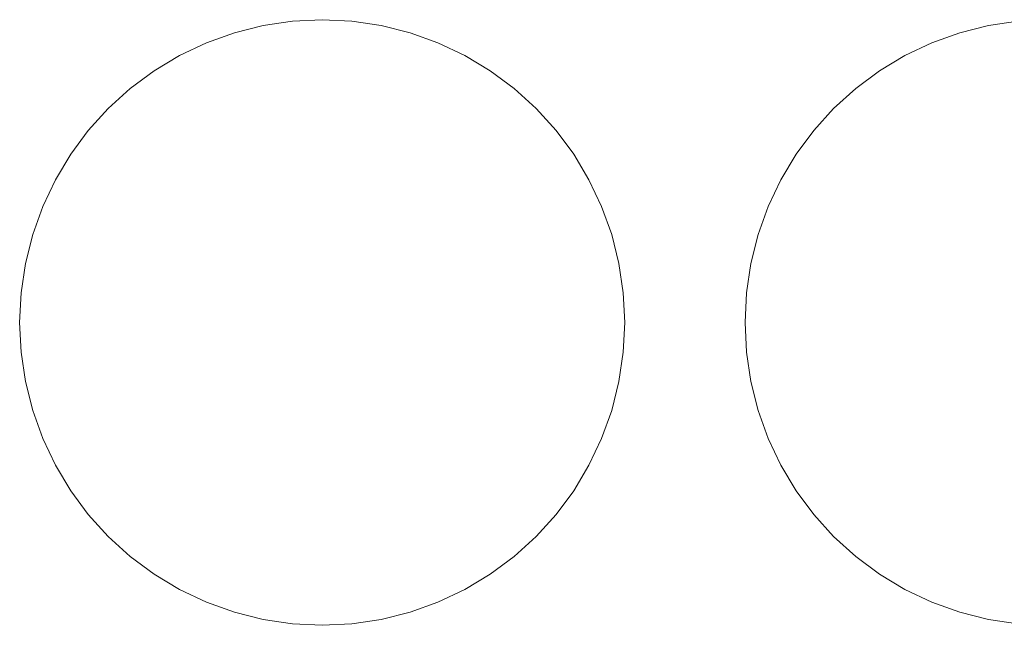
# Model space of a CAD drawing. Header units: millimetres. Extents: x -143 to 143, y -39 to 39.
# Tile 4 of 38: x -98 to -68, y -39 to -21. Entities that reach past the tile are written whole.
import ezdxf

# ---------------------------------------------------------------- set-up
doc = ezdxf.new("R2010")
doc.units = ezdxf.units.MM
doc.header["$LTSCALE"] = 5.08
doc.layers.add('None', color=7, linetype='Continuous', lineweight=5, true_color=0x000000)

# ---------------------------------------------------------------- blocks, each defined once
blk = doc.blocks.new('Group-1')
at = {"layer": 'None', "color": 18, "linetype": 'Continuous', "lineweight": 5}
for points, invisible_edges in [([(-37806.476, 11109.312, -204.914), (-37804.766, 11117.911, -204.914), (-37796.665, 11121.267, -204.914), (-37806.476, 11109.312, -204.914)], 15), ([(-37794.877, 11103.112, -204.914), (-37806.476, 11109.312, -204.914), (-37796.665, 11121.267, -204.914), (-37794.877, 11103.112, -204.914)], 15), ([(-37806.476, 11109.312, -201.739), (-37804.766, 11117.911, -201.739), (-37796.665, 11121.267, -201.739), (-37806.476, 11109.312, -201.739)], 15), ([(-37794.877, 11103.112, -201.739), (-37806.476, 11109.312, -201.739), (-37796.665, 11121.267, -201.739), (-37794.877, 11103.112, -201.739)], 15), ([(-37804.766, 11117.911, -204.914), (-37800.276, 11120.911, -204.914), (-37796.665, 11121.267, -204.914), (-37804.766, 11117.911, -204.914)], 15), ([(-37804.766, 11117.911, -201.739), (-37800.276, 11120.911, -201.739), (-37796.665, 11121.267, -201.739), (-37804.766, 11117.911, -201.739)], 15), ([(-37800.276, 11120.911, -204.914), (-37799.391, 11121.133, -204.914), (-37798.488, 11121.267, -204.914), (-37800.276, 11120.911, -204.914)], 12), ([(-37800.276, 11120.911, -204.914), (-37798.488, 11121.267, -204.914), (-37796.665, 11121.267, -204.914), (-37800.276, 11120.911, -204.914)], 15), ([(-37800.276, 11120.911, -201.739), (-37799.391, 11121.133, -201.739), (-37798.488, 11121.267, -201.739), (-37800.276, 11120.911, -201.739)], 12), ([(-37800.276, 11120.911, -201.739), (-37798.488, 11121.267, -201.739), (-37796.665, 11121.267, -201.739), (-37800.276, 11120.911, -201.739)], 15), ([(-37798.488, 11121.267, -204.914), (-37797.577, 11121.311, -204.914), (-37796.665, 11121.267, -204.914), (-37798.488, 11121.267, -204.914)], 12), ([(-37798.488, 11121.267, -201.739), (-37797.577, 11121.311, -201.739), (-37796.665, 11121.267, -201.739), (-37798.488, 11121.267, -201.739)], 12), ([(-37796.665, 11121.267, -204.914), (-37795.762, 11121.133, -204.914), (-37794.877, 11120.911, -204.914), (-37796.665, 11121.267, -204.914)], 12), ([(-37796.665, 11121.267, -204.914), (-37794.877, 11120.911, -204.914), (-37792.41, 11119.744, -204.914), (-37796.665, 11121.267, -204.914)], 15), ([(-37796.665, 11121.267, -204.914), (-37792.41, 11119.744, -204.914), (-37790.388, 11117.911, -204.914), (-37796.665, 11121.267, -204.914)], 15), ([(-37796.665, 11121.267, -204.914), (-37790.388, 11117.911, -204.914), (-37788.321, 11112.923, -204.914), (-37796.665, 11121.267, -204.914)], 15), ([(-37794.877, 11103.112, -204.914), (-37796.665, 11121.267, -204.914), (-37788.321, 11112.923, -204.914), (-37794.877, 11103.112, -204.914)], 15), ([(-37796.665, 11121.267, -201.739), (-37795.762, 11121.133, -201.739), (-37794.877, 11120.911, -201.739), (-37796.665, 11121.267, -201.739)], 12), ([(-37796.665, 11121.267, -201.739), (-37794.877, 11120.911, -201.739), (-37792.41, 11119.744, -201.739), (-37796.665, 11121.267, -201.739)], 15), ([(-37796.665, 11121.267, -201.739), (-37792.41, 11119.744, -201.739), (-37790.388, 11117.911, -201.739), (-37796.665, 11121.267, -201.739)], 15), ([(-37796.665, 11121.267, -201.739), (-37790.388, 11117.911, -201.739), (-37788.321, 11112.923, -201.739), (-37796.665, 11121.267, -201.739)], 15), ([(-37794.877, 11103.112, -201.739), (-37796.665, 11121.267, -201.739), (-37788.321, 11112.923, -201.739), (-37794.877, 11103.112, -201.739)], 15), ([(-37784.176, 11109.312, -204.914), (-37782.466, 11117.911, -204.914), (-37774.365, 11121.267, -204.914), (-37784.176, 11109.312, -204.914)], 15), ([(-37772.577, 11103.112, -204.914), (-37784.176, 11109.312, -204.914), (-37774.365, 11121.267, -204.914), (-37772.577, 11103.112, -204.914)], 15), ([(-37784.176, 11109.312, -201.739), (-37782.466, 11117.911, -201.739), (-37774.365, 11121.267, -201.739), (-37784.176, 11109.312, -201.739)], 15), ([(-37772.577, 11103.112, -201.739), (-37784.176, 11109.312, -201.739), (-37774.365, 11121.267, -201.739), (-37772.577, 11103.112, -201.739)], 15), ([(-37782.466, 11117.911, -204.914), (-37777.976, 11120.911, -204.914), (-37774.365, 11121.267, -204.914), (-37782.466, 11117.911, -204.914)], 15), ([(-37782.466, 11117.911, -201.739), (-37777.976, 11120.911, -201.739), (-37774.365, 11121.267, -201.739), (-37782.466, 11117.911, -201.739)], 15), ([(-37777.976, 11120.911, -204.914), (-37777.091, 11121.133, -204.914), (-37776.188, 11121.267, -204.914), (-37777.976, 11120.911, -204.914)], 12), ([(-37777.976, 11120.911, -204.914), (-37776.188, 11121.267, -204.914), (-37774.365, 11121.267, -204.914), (-37777.976, 11120.911, -204.914)], 15), ([(-37777.976, 11120.911, -201.739), (-37777.091, 11121.133, -201.739), (-37776.188, 11121.267, -201.739), (-37777.976, 11120.911, -201.739)], 12), ([(-37777.976, 11120.911, -201.739), (-37776.188, 11121.267, -201.739), (-37774.365, 11121.267, -201.739), (-37777.976, 11120.911, -201.739)], 15), ([(-37804.766, 11117.911, -204.914), (-37802.743, 11119.744, -204.914), (-37800.276, 11120.911, -204.914), (-37804.766, 11117.911, -204.914)], 15), ([(-37804.766, 11117.911, -201.739), (-37802.743, 11119.744, -201.739), (-37800.276, 11120.911, -201.739), (-37804.766, 11117.911, -201.739)], 15), ([(-37802.743, 11119.744, -204.914), (-37801.961, 11120.213, -204.914), (-37800.276, 11120.911, -204.914), (-37802.743, 11119.744, -204.914)], 14), ([(-37802.743, 11119.744, -201.739), (-37801.961, 11120.213, -201.739), (-37800.276, 11120.911, -201.739), (-37802.743, 11119.744, -201.739)], 14), ([(-37801.961, 11120.213, -204.914), (-37801.136, 11120.604, -204.914), (-37800.276, 11120.911, -204.914), (-37801.961, 11120.213, -204.914)], 12), ([(-37801.961, 11120.213, -201.739), (-37801.136, 11120.604, -201.739), (-37800.276, 11120.911, -201.739), (-37801.961, 11120.213, -201.739)], 12), ([(-37794.877, 11120.911, -204.914), (-37794.018, 11120.604, -204.914), (-37793.193, 11120.213, -204.914), (-37794.877, 11120.911, -204.914)], 12), ([(-37794.877, 11120.911, -204.914), (-37793.193, 11120.213, -204.914), (-37792.41, 11119.744, -204.914), (-37794.877, 11120.911, -204.914)], 13), ([(-37794.877, 11120.911, -201.739), (-37794.018, 11120.604, -201.739), (-37793.193, 11120.213, -201.739), (-37794.877, 11120.911, -201.739)], 12), ([(-37794.877, 11120.911, -201.739), (-37793.193, 11120.213, -201.739), (-37792.41, 11119.744, -201.739), (-37794.877, 11120.911, -201.739)], 13), ([(-37782.466, 11117.911, -204.914), (-37780.443, 11119.744, -204.914), (-37777.976, 11120.911, -204.914), (-37782.466, 11117.911, -204.914)], 15), ([(-37782.466, 11117.911, -201.739), (-37780.443, 11119.744, -201.739), (-37777.976, 11120.911, -201.739), (-37782.466, 11117.911, -201.739)], 15), ([(-37780.443, 11119.744, -204.914), (-37779.661, 11120.213, -204.914), (-37777.976, 11120.911, -204.914), (-37780.443, 11119.744, -204.914)], 14), ([(-37780.443, 11119.744, -201.739), (-37779.661, 11120.213, -201.739), (-37777.976, 11120.911, -201.739), (-37780.443, 11119.744, -201.739)], 14), ([(-37779.661, 11120.213, -204.914), (-37778.836, 11120.604, -204.914), (-37777.976, 11120.911, -204.914), (-37779.661, 11120.213, -204.914)], 12), ([(-37779.661, 11120.213, -201.739), (-37778.836, 11120.604, -201.739), (-37777.976, 11120.911, -201.739), (-37779.661, 11120.213, -201.739)], 12), ([(-37804.766, 11117.911, -204.914), (-37804.153, 11118.588, -204.914), (-37802.743, 11119.744, -204.914), (-37804.766, 11117.911, -204.914)], 14), ([(-37804.766, 11117.911, -201.739), (-37804.153, 11118.588, -201.739), (-37802.743, 11119.744, -201.739), (-37804.766, 11117.911, -201.739)], 14), ([(-37804.153, 11118.588, -204.914), (-37803.476, 11119.2, -204.914), (-37802.743, 11119.744, -204.914), (-37804.153, 11118.588, -204.914)], 12), ([(-37804.153, 11118.588, -201.739), (-37803.476, 11119.2, -201.739), (-37802.743, 11119.744, -201.739), (-37804.153, 11118.588, -201.739)], 12), ([(-37792.41, 11119.744, -204.914), (-37791.677, 11119.2, -204.914), (-37791, 11118.588, -204.914), (-37792.41, 11119.744, -204.914)], 12), ([(-37792.41, 11119.744, -204.914), (-37791, 11118.588, -204.914), (-37790.388, 11117.911, -204.914), (-37792.41, 11119.744, -204.914)], 13), ([(-37792.41, 11119.744, -201.739), (-37791.677, 11119.2, -201.739), (-37791, 11118.588, -201.739), (-37792.41, 11119.744, -201.739)], 12), ([(-37792.41, 11119.744, -201.739), (-37791, 11118.588, -201.739), (-37790.388, 11117.911, -201.739), (-37792.41, 11119.744, -201.739)], 13), ([(-37782.466, 11117.911, -204.914), (-37781.853, 11118.588, -204.914), (-37780.443, 11119.744, -204.914), (-37782.466, 11117.911, -204.914)], 14), ([(-37782.466, 11117.911, -201.739), (-37781.853, 11118.588, -201.739), (-37780.443, 11119.744, -201.739), (-37782.466, 11117.911, -201.739)], 14), ([(-37781.853, 11118.588, -204.914), (-37781.176, 11119.2, -204.914), (-37780.443, 11119.744, -204.914), (-37781.853, 11118.588, -204.914)], 12), ([(-37781.853, 11118.588, -201.739), (-37781.176, 11119.2, -201.739), (-37780.443, 11119.744, -201.739), (-37781.853, 11118.588, -201.739)], 12), ([(-37806.832, 11112.923, -204.914), (-37806.476, 11114.711, -204.914), (-37804.766, 11117.911, -204.914), (-37806.832, 11112.923, -204.914)], 15), ([(-37806.476, 11109.312, -204.914), (-37806.832, 11112.923, -204.914), (-37804.766, 11117.911, -204.914), (-37806.476, 11109.312, -204.914)], 15), ([(-37806.832, 11112.923, -201.739), (-37806.476, 11114.711, -201.739), (-37804.766, 11117.911, -201.739), (-37806.832, 11112.923, -201.739)], 15), ([(-37806.476, 11109.312, -201.739), (-37806.832, 11112.923, -201.739), (-37804.766, 11117.911, -201.739), (-37806.476, 11109.312, -201.739)], 15), ([(-37806.476, 11114.711, -204.914), (-37805.778, 11116.395, -204.914), (-37804.766, 11117.911, -204.914), (-37806.476, 11114.711, -204.914)], 15), ([(-37806.476, 11114.711, -201.739), (-37805.778, 11116.395, -201.739), (-37804.766, 11117.911, -201.739), (-37806.476, 11114.711, -201.739)], 15), ([(-37805.778, 11116.395, -204.914), (-37805.309, 11117.178, -204.914), (-37804.766, 11117.911, -204.914), (-37805.778, 11116.395, -204.914)], 12), ([(-37805.778, 11116.395, -201.739), (-37805.309, 11117.178, -201.739), (-37804.766, 11117.911, -201.739), (-37805.778, 11116.395, -201.739)], 12), ([(-37790.388, 11117.911, -204.914), (-37789.844, 11117.178, -204.914), (-37789.375, 11116.395, -204.914), (-37790.388, 11117.911, -204.914)], 12), ([(-37790.388, 11117.911, -204.914), (-37789.375, 11116.395, -204.914), (-37788.677, 11114.711, -204.914), (-37790.388, 11117.911, -204.914)], 15), ([(-37790.388, 11117.911, -204.914), (-37788.677, 11114.711, -204.914), (-37788.321, 11112.923, -204.914), (-37790.388, 11117.911, -204.914)], 15), ([(-37790.388, 11117.911, -201.739), (-37789.844, 11117.178, -201.739), (-37789.375, 11116.395, -201.739), (-37790.388, 11117.911, -201.739)], 12), ([(-37790.388, 11117.911, -201.739), (-37789.375, 11116.395, -201.739), (-37788.677, 11114.711, -201.739), (-37790.388, 11117.911, -201.739)], 15), ([(-37790.388, 11117.911, -201.739), (-37788.677, 11114.711, -201.739), (-37788.321, 11112.923, -201.739), (-37790.388, 11117.911, -201.739)], 15), ([(-37784.532, 11112.923, -204.914), (-37784.176, 11114.711, -204.914), (-37782.466, 11117.911, -204.914), (-37784.532, 11112.923, -204.914)], 15), ([(-37784.176, 11109.312, -204.914), (-37784.532, 11112.923, -204.914), (-37782.466, 11117.911, -204.914), (-37784.176, 11109.312, -204.914)], 15), ([(-37784.532, 11112.923, -201.739), (-37784.176, 11114.711, -201.739), (-37782.466, 11117.911, -201.739), (-37784.532, 11112.923, -201.739)], 15), ([(-37784.176, 11109.312, -201.739), (-37784.532, 11112.923, -201.739), (-37782.466, 11117.911, -201.739), (-37784.176, 11109.312, -201.739)], 15), ([(-37784.176, 11114.711, -204.914), (-37783.478, 11116.395, -204.914), (-37782.466, 11117.911, -204.914), (-37784.176, 11114.711, -204.914)], 15), ([(-37784.176, 11114.711, -201.739), (-37783.478, 11116.395, -201.739), (-37782.466, 11117.911, -201.739), (-37784.176, 11114.711, -201.739)], 15), ([(-37783.478, 11116.395, -204.914), (-37783.009, 11117.178, -204.914), (-37782.466, 11117.911, -204.914), (-37783.478, 11116.395, -204.914)], 12), ([(-37783.478, 11116.395, -201.739), (-37783.009, 11117.178, -201.739), (-37782.466, 11117.911, -201.739), (-37783.478, 11116.395, -201.739)], 12), ([(-37806.476, 11114.711, -204.914), (-37806.169, 11115.57, -204.914), (-37805.778, 11116.395, -204.914), (-37806.476, 11114.711, -204.914)], 12), ([(-37806.476, 11114.711, -201.739), (-37806.169, 11115.57, -201.739), (-37805.778, 11116.395, -201.739), (-37806.476, 11114.711, -201.739)], 12), ([(-37789.375, 11116.395, -204.914), (-37788.985, 11115.57, -204.914), (-37788.677, 11114.711, -204.914), (-37789.375, 11116.395, -204.914)], 12), ([(-37789.375, 11116.395, -201.739), (-37788.985, 11115.57, -201.739), (-37788.677, 11114.711, -201.739), (-37789.375, 11116.395, -201.739)], 12), ([(-37784.176, 11114.711, -204.914), (-37783.869, 11115.57, -204.914), (-37783.478, 11116.395, -204.914), (-37784.176, 11114.711, -204.914)], 12), ([(-37784.176, 11114.711, -201.739), (-37783.869, 11115.57, -201.739), (-37783.478, 11116.395, -201.739), (-37784.176, 11114.711, -201.739)], 12), ([(-37806.832, 11112.923, -204.914), (-37806.698, 11113.826, -204.914), (-37806.476, 11114.711, -204.914), (-37806.832, 11112.923, -204.914)], 12), ([(-37806.832, 11112.923, -201.739), (-37806.698, 11113.826, -201.739), (-37806.476, 11114.711, -201.739), (-37806.832, 11112.923, -201.739)], 12), ([(-37788.677, 11114.711, -204.914), (-37788.455, 11113.826, -204.914), (-37788.321, 11112.923, -204.914), (-37788.677, 11114.711, -204.914)], 12), ([(-37788.677, 11114.711, -201.739), (-37788.455, 11113.826, -201.739), (-37788.321, 11112.923, -201.739), (-37788.677, 11114.711, -201.739)], 12), ([(-37784.532, 11112.923, -204.914), (-37784.398, 11113.826, -204.914), (-37784.176, 11114.711, -204.914), (-37784.532, 11112.923, -204.914)], 12), ([(-37784.532, 11112.923, -201.739), (-37784.398, 11113.826, -201.739), (-37784.176, 11114.711, -201.739), (-37784.532, 11112.923, -201.739)], 12), ([(-37806.832, 11111.1, -204.914), (-37806.877, 11112.011, -204.914), (-37806.832, 11112.923, -204.914), (-37806.832, 11111.1, -204.914)], 12), ([(-37806.832, 11111.1, -201.739), (-37806.877, 11112.011, -201.739), (-37806.832, 11112.923, -201.739), (-37806.832, 11111.1, -201.739)], 12), ([(-37806.476, 11109.312, -204.914), (-37806.832, 11111.1, -204.914), (-37806.832, 11112.923, -204.914), (-37806.476, 11109.312, -204.914)], 15), ([(-37806.476, 11109.312, -201.739), (-37806.832, 11111.1, -201.739), (-37806.832, 11112.923, -201.739), (-37806.476, 11109.312, -201.739)], 15), ([(-37788.321, 11112.923, -204.914), (-37790.388, 11106.112, -204.914), (-37794.877, 11103.112, -204.914), (-37788.321, 11112.923, -204.914)], 15), ([(-37788.321, 11112.923, -201.739), (-37790.388, 11106.112, -201.739), (-37794.877, 11103.112, -201.739), (-37788.321, 11112.923, -201.739)], 15), ([(-37788.321, 11112.923, -204.914), (-37788.677, 11109.312, -204.914), (-37790.388, 11106.112, -204.914), (-37788.321, 11112.923, -204.914)], 15), ([(-37788.321, 11112.923, -201.739), (-37788.677, 11109.312, -201.739), (-37790.388, 11106.112, -201.739), (-37788.321, 11112.923, -201.739)], 15), ([(-37788.321, 11112.923, -204.914), (-37788.321, 11111.1, -204.914), (-37788.677, 11109.312, -204.914), (-37788.321, 11112.923, -204.914)], 15), ([(-37788.321, 11112.923, -201.739), (-37788.321, 11111.1, -201.739), (-37788.677, 11109.312, -201.739), (-37788.321, 11112.923, -201.739)], 15), ([(-37788.321, 11112.923, -204.914), (-37788.277, 11112.011, -204.914), (-37788.321, 11111.1, -204.914), (-37788.321, 11112.923, -204.914)], 12), ([(-37788.321, 11112.923, -201.739), (-37788.277, 11112.011, -201.739), (-37788.321, 11111.1, -201.739), (-37788.321, 11112.923, -201.739)], 12), ([(-37784.532, 11111.1, -204.914), (-37784.577, 11112.011, -204.914), (-37784.532, 11112.923, -204.914), (-37784.532, 11111.1, -204.914)], 12), ([(-37784.532, 11111.1, -201.739), (-37784.577, 11112.011, -201.739), (-37784.532, 11112.923, -201.739), (-37784.532, 11111.1, -201.739)], 12), ([(-37784.176, 11109.312, -204.914), (-37784.532, 11111.1, -204.914), (-37784.532, 11112.923, -204.914), (-37784.176, 11109.312, -204.914)], 15), ([(-37784.176, 11109.312, -201.739), (-37784.532, 11111.1, -201.739), (-37784.532, 11112.923, -201.739), (-37784.176, 11109.312, -201.739)], 15), ([(-37806.476, 11109.312, -204.914), (-37806.698, 11110.197, -204.914), (-37806.832, 11111.1, -204.914), (-37806.476, 11109.312, -204.914)], 12), ([(-37806.476, 11109.312, -201.739), (-37806.698, 11110.197, -201.739), (-37806.832, 11111.1, -201.739), (-37806.476, 11109.312, -201.739)], 12), ([(-37788.321, 11111.1, -204.914), (-37788.455, 11110.197, -204.914), (-37788.677, 11109.312, -204.914), (-37788.321, 11111.1, -204.914)], 12), ([(-37788.321, 11111.1, -201.739), (-37788.455, 11110.197, -201.739), (-37788.677, 11109.312, -201.739), (-37788.321, 11111.1, -201.739)], 12), ([(-37784.176, 11109.312, -204.914), (-37784.398, 11110.197, -204.914), (-37784.532, 11111.1, -204.914), (-37784.176, 11109.312, -204.914)], 12), ([(-37784.176, 11109.312, -201.739), (-37784.398, 11110.197, -201.739), (-37784.532, 11111.1, -201.739), (-37784.176, 11109.312, -201.739)], 12), ([(-37805.778, 11107.627, -204.914), (-37806.169, 11108.452, -204.914), (-37806.476, 11109.312, -204.914), (-37805.778, 11107.627, -204.914)], 12), ([(-37804.766, 11106.112, -204.914), (-37805.778, 11107.627, -204.914), (-37806.476, 11109.312, -204.914), (-37804.766, 11106.112, -204.914)], 15), ([(-37802.743, 11104.279, -204.914), (-37804.766, 11106.112, -204.914), (-37806.476, 11109.312, -204.914), (-37802.743, 11104.279, -204.914)], 15), ([(-37794.877, 11103.112, -204.914), (-37802.743, 11104.279, -204.914), (-37806.476, 11109.312, -204.914), (-37794.877, 11103.112, -204.914)], 15), ([(-37805.778, 11107.627, -201.739), (-37806.169, 11108.452, -201.739), (-37806.476, 11109.312, -201.739), (-37805.778, 11107.627, -201.739)], 12), ([(-37804.766, 11106.112, -201.739), (-37805.778, 11107.627, -201.739), (-37806.476, 11109.312, -201.739), (-37804.766, 11106.112, -201.739)], 15), ([(-37802.743, 11104.279, -201.739), (-37804.766, 11106.112, -201.739), (-37806.476, 11109.312, -201.739), (-37802.743, 11104.279, -201.739)], 15), ([(-37794.877, 11103.112, -201.739), (-37802.743, 11104.279, -201.739), (-37806.476, 11109.312, -201.739), (-37794.877, 11103.112, -201.739)], 15), ([(-37788.677, 11109.312, -204.914), (-37789.375, 11107.627, -204.914), (-37790.388, 11106.112, -204.914), (-37788.677, 11109.312, -204.914)], 15), ([(-37788.677, 11109.312, -201.739), (-37789.375, 11107.627, -201.739), (-37790.388, 11106.112, -201.739), (-37788.677, 11109.312, -201.739)], 15), ([(-37788.677, 11109.312, -204.914), (-37788.985, 11108.452, -204.914), (-37789.375, 11107.627, -204.914), (-37788.677, 11109.312, -204.914)], 12), ([(-37788.677, 11109.312, -201.739), (-37788.985, 11108.452, -201.739), (-37789.375, 11107.627, -201.739), (-37788.677, 11109.312, -201.739)], 12), ([(-37783.478, 11107.627, -204.914), (-37783.869, 11108.452, -204.914), (-37784.176, 11109.312, -204.914), (-37783.478, 11107.627, -204.914)], 12), ([(-37782.466, 11106.112, -204.914), (-37783.478, 11107.627, -204.914), (-37784.176, 11109.312, -204.914), (-37782.466, 11106.112, -204.914)], 15), ([(-37780.443, 11104.279, -204.914), (-37782.466, 11106.112, -204.914), (-37784.176, 11109.312, -204.914), (-37780.443, 11104.279, -204.914)], 15), ([(-37772.577, 11103.112, -204.914), (-37780.443, 11104.279, -204.914), (-37784.176, 11109.312, -204.914), (-37772.577, 11103.112, -204.914)], 15), ([(-37783.478, 11107.627, -201.739), (-37783.869, 11108.452, -201.739), (-37784.176, 11109.312, -201.739), (-37783.478, 11107.627, -201.739)], 12), ([(-37782.466, 11106.112, -201.739), (-37783.478, 11107.627, -201.739), (-37784.176, 11109.312, -201.739), (-37782.466, 11106.112, -201.739)], 15), ([(-37780.443, 11104.279, -201.739), (-37782.466, 11106.112, -201.739), (-37784.176, 11109.312, -201.739), (-37780.443, 11104.279, -201.739)], 15), ([(-37772.577, 11103.112, -201.739), (-37780.443, 11104.279, -201.739), (-37784.176, 11109.312, -201.739), (-37772.577, 11103.112, -201.739)], 15), ([(-37804.766, 11106.112, -204.914), (-37805.309, 11106.845, -204.914), (-37805.778, 11107.627, -204.914), (-37804.766, 11106.112, -204.914)], 12), ([(-37804.766, 11106.112, -201.739), (-37805.309, 11106.845, -201.739), (-37805.778, 11107.627, -201.739), (-37804.766, 11106.112, -201.739)], 12), ([(-37789.375, 11107.627, -204.914), (-37789.844, 11106.845, -204.914), (-37790.388, 11106.112, -204.914), (-37789.375, 11107.627, -204.914)], 12), ([(-37789.375, 11107.627, -201.739), (-37789.844, 11106.845, -201.739), (-37790.388, 11106.112, -201.739), (-37789.375, 11107.627, -201.739)], 12), ([(-37782.466, 11106.112, -204.914), (-37783.009, 11106.845, -204.914), (-37783.478, 11107.627, -204.914), (-37782.466, 11106.112, -204.914)], 12), ([(-37782.466, 11106.112, -201.739), (-37783.009, 11106.845, -201.739), (-37783.478, 11107.627, -201.739), (-37782.466, 11106.112, -201.739)], 12), ([(-37802.743, 11104.279, -204.914), (-37804.153, 11105.435, -204.914), (-37804.766, 11106.112, -204.914), (-37802.743, 11104.279, -204.914)], 13), ([(-37802.743, 11104.279, -201.739), (-37804.153, 11105.435, -201.739), (-37804.766, 11106.112, -201.739), (-37802.743, 11104.279, -201.739)], 13), ([(-37790.388, 11106.112, -204.914), (-37792.41, 11104.279, -204.914), (-37794.877, 11103.112, -204.914), (-37790.388, 11106.112, -204.914)], 15), ([(-37790.388, 11106.112, -201.739), (-37792.41, 11104.279, -201.739), (-37794.877, 11103.112, -201.739), (-37790.388, 11106.112, -201.739)], 15), ([(-37790.388, 11106.112, -204.914), (-37791, 11105.435, -204.914), (-37792.41, 11104.279, -204.914), (-37790.388, 11106.112, -204.914)], 14), ([(-37790.388, 11106.112, -201.739), (-37791, 11105.435, -201.739), (-37792.41, 11104.279, -201.739), (-37790.388, 11106.112, -201.739)], 14), ([(-37780.443, 11104.279, -204.914), (-37781.853, 11105.435, -204.914), (-37782.466, 11106.112, -204.914), (-37780.443, 11104.279, -204.914)], 13), ([(-37780.443, 11104.279, -201.739), (-37781.853, 11105.435, -201.739), (-37782.466, 11106.112, -201.739), (-37780.443, 11104.279, -201.739)], 13), ([(-37802.743, 11104.279, -204.914), (-37803.476, 11104.822, -204.914), (-37804.153, 11105.435, -204.914), (-37802.743, 11104.279, -204.914)], 12), ([(-37802.743, 11104.279, -201.739), (-37803.476, 11104.822, -201.739), (-37804.153, 11105.435, -201.739), (-37802.743, 11104.279, -201.739)], 12), ([(-37791, 11105.435, -204.914), (-37791.677, 11104.822, -204.914), (-37792.41, 11104.279, -204.914), (-37791, 11105.435, -204.914)], 12), ([(-37791, 11105.435, -201.739), (-37791.677, 11104.822, -201.739), (-37792.41, 11104.279, -201.739), (-37791, 11105.435, -201.739)], 12), ([(-37780.443, 11104.279, -204.914), (-37781.176, 11104.822, -204.914), (-37781.853, 11105.435, -204.914), (-37780.443, 11104.279, -204.914)], 12), ([(-37780.443, 11104.279, -201.739), (-37781.176, 11104.822, -201.739), (-37781.853, 11105.435, -201.739), (-37780.443, 11104.279, -201.739)], 12), ([(-37800.276, 11103.112, -204.914), (-37801.961, 11103.81, -204.914), (-37802.743, 11104.279, -204.914), (-37800.276, 11103.112, -204.914)], 13), ([(-37798.488, 11102.756, -204.914), (-37800.276, 11103.112, -204.914), (-37802.743, 11104.279, -204.914), (-37798.488, 11102.756, -204.914)], 15), ([(-37794.877, 11103.112, -204.914), (-37798.488, 11102.756, -204.914), (-37802.743, 11104.279, -204.914), (-37794.877, 11103.112, -204.914)], 15), ([(-37800.276, 11103.112, -201.739), (-37801.961, 11103.81, -201.739), (-37802.743, 11104.279, -201.739), (-37800.276, 11103.112, -201.739)], 13), ([(-37798.488, 11102.756, -201.739), (-37800.276, 11103.112, -201.739), (-37802.743, 11104.279, -201.739), (-37798.488, 11102.756, -201.739)], 15), ([(-37794.877, 11103.112, -201.739), (-37798.488, 11102.756, -201.739), (-37802.743, 11104.279, -201.739), (-37794.877, 11103.112, -201.739)], 15), ([(-37792.41, 11104.279, -204.914), (-37793.193, 11103.81, -204.914), (-37794.877, 11103.112, -204.914), (-37792.41, 11104.279, -204.914)], 14), ([(-37792.41, 11104.279, -201.739), (-37793.193, 11103.81, -201.739), (-37794.877, 11103.112, -201.739), (-37792.41, 11104.279, -201.739)], 14), ([(-37777.976, 11103.112, -204.914), (-37779.661, 11103.81, -204.914), (-37780.443, 11104.279, -204.914), (-37777.976, 11103.112, -204.914)], 13), ([(-37776.188, 11102.756, -204.914), (-37777.976, 11103.112, -204.914), (-37780.443, 11104.279, -204.914), (-37776.188, 11102.756, -204.914)], 15), ([(-37772.577, 11103.112, -204.914), (-37776.188, 11102.756, -204.914), (-37780.443, 11104.279, -204.914), (-37772.577, 11103.112, -204.914)], 15), ([(-37777.976, 11103.112, -201.739), (-37779.661, 11103.81, -201.739), (-37780.443, 11104.279, -201.739), (-37777.976, 11103.112, -201.739)], 13), ([(-37776.188, 11102.756, -201.739), (-37777.976, 11103.112, -201.739), (-37780.443, 11104.279, -201.739), (-37776.188, 11102.756, -201.739)], 15), ([(-37772.577, 11103.112, -201.739), (-37776.188, 11102.756, -201.739), (-37780.443, 11104.279, -201.739), (-37772.577, 11103.112, -201.739)], 15), ([(-37800.276, 11103.112, -204.914), (-37801.136, 11103.419, -204.914), (-37801.961, 11103.81, -204.914), (-37800.276, 11103.112, -204.914)], 12), ([(-37800.276, 11103.112, -201.739), (-37801.136, 11103.419, -201.739), (-37801.961, 11103.81, -201.739), (-37800.276, 11103.112, -201.739)], 12), ([(-37793.193, 11103.81, -204.914), (-37794.018, 11103.419, -204.914), (-37794.877, 11103.112, -204.914), (-37793.193, 11103.81, -204.914)], 12), ([(-37793.193, 11103.81, -201.739), (-37794.018, 11103.419, -201.739), (-37794.877, 11103.112, -201.739), (-37793.193, 11103.81, -201.739)], 12), ([(-37777.976, 11103.112, -204.914), (-37778.836, 11103.419, -204.914), (-37779.661, 11103.81, -204.914), (-37777.976, 11103.112, -204.914)], 12), ([(-37777.976, 11103.112, -201.739), (-37778.836, 11103.419, -201.739), (-37779.661, 11103.81, -201.739), (-37777.976, 11103.112, -201.739)], 12), ([(-37798.488, 11102.756, -204.914), (-37799.391, 11102.89, -204.914), (-37800.276, 11103.112, -204.914), (-37798.488, 11102.756, -204.914)], 12), ([(-37798.488, 11102.756, -201.739), (-37799.391, 11102.89, -201.739), (-37800.276, 11103.112, -201.739), (-37798.488, 11102.756, -201.739)], 12), ([(-37794.877, 11103.112, -204.914), (-37796.665, 11102.756, -204.914), (-37798.488, 11102.756, -204.914), (-37794.877, 11103.112, -204.914)], 15), ([(-37794.877, 11103.112, -201.739), (-37796.665, 11102.756, -201.739), (-37798.488, 11102.756, -201.739), (-37794.877, 11103.112, -201.739)], 15), ([(-37794.877, 11103.112, -204.914), (-37795.762, 11102.89, -204.914), (-37796.665, 11102.756, -204.914), (-37794.877, 11103.112, -204.914)], 12), ([(-37794.877, 11103.112, -201.739), (-37795.762, 11102.89, -201.739), (-37796.665, 11102.756, -201.739), (-37794.877, 11103.112, -201.739)], 12), ([(-37776.188, 11102.756, -204.914), (-37777.091, 11102.89, -204.914), (-37777.976, 11103.112, -204.914), (-37776.188, 11102.756, -204.914)], 12), ([(-37776.188, 11102.756, -201.739), (-37777.091, 11102.89, -201.739), (-37777.976, 11103.112, -201.739), (-37776.188, 11102.756, -201.739)], 12), ([(-37796.665, 11102.756, -204.914), (-37797.577, 11102.711, -204.914), (-37798.488, 11102.756, -204.914), (-37796.665, 11102.756, -204.914)], 12), ([(-37796.665, 11102.756, -201.739), (-37797.577, 11102.711, -201.739), (-37798.488, 11102.756, -201.739), (-37796.665, 11102.756, -201.739)], 12)]:
    blk.add_3dface(points, dxfattribs=dict(at, invisible_edges=invisible_edges))
for points in [[(-37798.488, 11121.267, -201.739), (-37798.488, 11121.267, -204.914), (-37799.391, 11121.133, -204.914), (-37799.391, 11121.133, -201.739)], [(-37797.577, 11121.311, -201.739), (-37797.577, 11121.311, -204.914), (-37798.488, 11121.267, -204.914), (-37798.488, 11121.267, -201.739)], [(-37796.665, 11121.267, -201.739), (-37796.665, 11121.267, -204.914), (-37797.577, 11121.311, -204.914), (-37797.577, 11121.311, -201.739)], [(-37795.762, 11121.133, -201.739), (-37795.762, 11121.133, -204.914), (-37796.665, 11121.267, -204.914), (-37796.665, 11121.267, -201.739)], [(-37776.188, 11121.267, -201.739), (-37776.188, 11121.267, -204.914), (-37777.091, 11121.133, -204.914), (-37777.091, 11121.133, -201.739)], [(-37799.391, 11121.133, -201.739), (-37799.391, 11121.133, -204.914), (-37800.276, 11120.911, -204.914), (-37800.276, 11120.911, -201.739)], [(-37794.877, 11120.911, -201.739), (-37794.877, 11120.911, -204.914), (-37795.762, 11121.133, -204.914), (-37795.762, 11121.133, -201.739)], [(-37777.091, 11121.133, -201.739), (-37777.091, 11121.133, -204.914), (-37777.976, 11120.911, -204.914), (-37777.976, 11120.911, -201.739)], [(-37800.276, 11120.911, -201.739), (-37800.276, 11120.911, -204.914), (-37801.136, 11120.604, -204.914), (-37801.136, 11120.604, -201.739)], [(-37794.018, 11120.604, -201.739), (-37794.018, 11120.604, -204.914), (-37794.877, 11120.911, -204.914), (-37794.877, 11120.911, -201.739)], [(-37777.976, 11120.911, -201.739), (-37777.976, 11120.911, -204.914), (-37778.836, 11120.604, -204.914), (-37778.836, 11120.604, -201.739)], [(-37801.136, 11120.604, -201.739), (-37801.136, 11120.604, -204.914), (-37801.961, 11120.213, -204.914), (-37801.961, 11120.213, -201.739)], [(-37793.193, 11120.213, -201.739), (-37793.193, 11120.213, -204.914), (-37794.018, 11120.604, -204.914), (-37794.018, 11120.604, -201.739)], [(-37778.836, 11120.604, -201.739), (-37778.836, 11120.604, -204.914), (-37779.661, 11120.213, -204.914), (-37779.661, 11120.213, -201.739)], [(-37801.961, 11120.213, -201.739), (-37801.961, 11120.213, -204.914), (-37802.743, 11119.744, -204.914), (-37802.743, 11119.744, -201.739)], [(-37792.41, 11119.744, -201.739), (-37792.41, 11119.744, -204.914), (-37793.193, 11120.213, -204.914), (-37793.193, 11120.213, -201.739)], [(-37779.661, 11120.213, -201.739), (-37779.661, 11120.213, -204.914), (-37780.443, 11119.744, -204.914), (-37780.443, 11119.744, -201.739)], [(-37802.743, 11119.744, -201.739), (-37802.743, 11119.744, -204.914), (-37803.476, 11119.2, -204.914), (-37803.476, 11119.2, -201.739)], [(-37791.677, 11119.2, -201.739), (-37791.677, 11119.2, -204.914), (-37792.41, 11119.744, -204.914), (-37792.41, 11119.744, -201.739)], [(-37780.443, 11119.744, -201.739), (-37780.443, 11119.744, -204.914), (-37781.176, 11119.2, -204.914), (-37781.176, 11119.2, -201.739)], [(-37803.476, 11119.2, -201.739), (-37803.476, 11119.2, -204.914), (-37804.153, 11118.588, -204.914), (-37804.153, 11118.588, -201.739)], [(-37791, 11118.588, -201.739), (-37791, 11118.588, -204.914), (-37791.677, 11119.2, -204.914), (-37791.677, 11119.2, -201.739)], [(-37781.176, 11119.2, -201.739), (-37781.176, 11119.2, -204.914), (-37781.853, 11118.588, -204.914), (-37781.853, 11118.588, -201.739)], [(-37804.153, 11118.588, -201.739), (-37804.153, 11118.588, -204.914), (-37804.766, 11117.911, -204.914), (-37804.766, 11117.911, -201.739)], [(-37790.388, 11117.911, -201.739), (-37790.388, 11117.911, -204.914), (-37791, 11118.588, -204.914), (-37791, 11118.588, -201.739)], [(-37781.853, 11118.588, -201.739), (-37781.853, 11118.588, -204.914), (-37782.466, 11117.911, -204.914), (-37782.466, 11117.911, -201.739)], [(-37804.766, 11117.911, -201.739), (-37804.766, 11117.911, -204.914), (-37805.309, 11117.178, -204.914), (-37805.309, 11117.178, -201.739)], [(-37789.844, 11117.178, -201.739), (-37789.844, 11117.178, -204.914), (-37790.388, 11117.911, -204.914), (-37790.388, 11117.911, -201.739)], [(-37782.466, 11117.911, -201.739), (-37782.466, 11117.911, -204.914), (-37783.009, 11117.178, -204.914), (-37783.009, 11117.178, -201.739)], [(-37805.309, 11117.178, -201.739), (-37805.309, 11117.178, -204.914), (-37805.778, 11116.395, -204.914), (-37805.778, 11116.395, -201.739)], [(-37789.375, 11116.395, -201.739), (-37789.375, 11116.395, -204.914), (-37789.844, 11117.178, -204.914), (-37789.844, 11117.178, -201.739)], [(-37783.009, 11117.178, -201.739), (-37783.009, 11117.178, -204.914), (-37783.478, 11116.395, -204.914), (-37783.478, 11116.395, -201.739)], [(-37805.778, 11116.395, -201.739), (-37805.778, 11116.395, -204.914), (-37806.169, 11115.57, -204.914), (-37806.169, 11115.57, -201.739)], [(-37788.985, 11115.57, -201.739), (-37788.985, 11115.57, -204.914), (-37789.375, 11116.395, -204.914), (-37789.375, 11116.395, -201.739)], [(-37783.478, 11116.395, -201.739), (-37783.478, 11116.395, -204.914), (-37783.869, 11115.57, -204.914), (-37783.869, 11115.57, -201.739)], [(-37806.169, 11115.57, -201.739), (-37806.169, 11115.57, -204.914), (-37806.476, 11114.711, -204.914), (-37806.476, 11114.711, -201.739)], [(-37788.677, 11114.711, -201.739), (-37788.677, 11114.711, -204.914), (-37788.985, 11115.57, -204.914), (-37788.985, 11115.57, -201.739)], [(-37783.869, 11115.57, -201.739), (-37783.869, 11115.57, -204.914), (-37784.176, 11114.711, -204.914), (-37784.176, 11114.711, -201.739)], [(-37806.476, 11114.711, -201.739), (-37806.476, 11114.711, -204.914), (-37806.698, 11113.826, -204.914), (-37806.698, 11113.826, -201.739)], [(-37788.455, 11113.826, -201.739), (-37788.455, 11113.826, -204.914), (-37788.677, 11114.711, -204.914), (-37788.677, 11114.711, -201.739)], [(-37784.176, 11114.711, -201.739), (-37784.176, 11114.711, -204.914), (-37784.398, 11113.826, -204.914), (-37784.398, 11113.826, -201.739)], [(-37806.698, 11113.826, -201.739), (-37806.698, 11113.826, -204.914), (-37806.832, 11112.923, -204.914), (-37806.832, 11112.923, -201.739)], [(-37788.321, 11112.923, -201.739), (-37788.321, 11112.923, -204.914), (-37788.455, 11113.826, -204.914), (-37788.455, 11113.826, -201.739)], [(-37784.398, 11113.826, -201.739), (-37784.398, 11113.826, -204.914), (-37784.532, 11112.923, -204.914), (-37784.532, 11112.923, -201.739)], [(-37806.832, 11112.923, -201.739), (-37806.832, 11112.923, -204.914), (-37806.877, 11112.011, -204.914), (-37806.877, 11112.011, -201.739)], [(-37788.277, 11112.011, -201.739), (-37788.277, 11112.011, -204.914), (-37788.321, 11112.923, -204.914), (-37788.321, 11112.923, -201.739)], [(-37784.532, 11112.923, -201.739), (-37784.532, 11112.923, -204.914), (-37784.577, 11112.011, -204.914), (-37784.577, 11112.011, -201.739)], [(-37806.877, 11112.011, -201.739), (-37806.877, 11112.011, -204.914), (-37806.832, 11111.1, -204.914), (-37806.832, 11111.1, -201.739)], [(-37788.321, 11111.1, -201.739), (-37788.321, 11111.1, -204.914), (-37788.277, 11112.011, -204.914), (-37788.277, 11112.011, -201.739)], [(-37784.577, 11112.011, -201.739), (-37784.577, 11112.011, -204.914), (-37784.532, 11111.1, -204.914), (-37784.532, 11111.1, -201.739)], [(-37806.832, 11111.1, -201.739), (-37806.832, 11111.1, -204.914), (-37806.698, 11110.197, -204.914), (-37806.698, 11110.197, -201.739)], [(-37788.455, 11110.197, -201.739), (-37788.455, 11110.197, -204.914), (-37788.321, 11111.1, -204.914), (-37788.321, 11111.1, -201.739)], [(-37784.532, 11111.1, -201.739), (-37784.532, 11111.1, -204.914), (-37784.398, 11110.197, -204.914), (-37784.398, 11110.197, -201.739)], [(-37806.698, 11110.197, -201.739), (-37806.698, 11110.197, -204.914), (-37806.476, 11109.312, -204.914), (-37806.476, 11109.312, -201.739)], [(-37788.677, 11109.312, -201.739), (-37788.677, 11109.312, -204.914), (-37788.455, 11110.197, -204.914), (-37788.455, 11110.197, -201.739)], [(-37784.398, 11110.197, -201.739), (-37784.398, 11110.197, -204.914), (-37784.176, 11109.312, -204.914), (-37784.176, 11109.312, -201.739)], [(-37806.476, 11109.312, -201.739), (-37806.476, 11109.312, -204.914), (-37806.169, 11108.452, -204.914), (-37806.169, 11108.452, -201.739)], [(-37788.985, 11108.452, -201.739), (-37788.985, 11108.452, -204.914), (-37788.677, 11109.312, -204.914), (-37788.677, 11109.312, -201.739)], [(-37784.176, 11109.312, -201.739), (-37784.176, 11109.312, -204.914), (-37783.869, 11108.452, -204.914), (-37783.869, 11108.452, -201.739)], [(-37806.169, 11108.452, -201.739), (-37806.169, 11108.452, -204.914), (-37805.778, 11107.627, -204.914), (-37805.778, 11107.627, -201.739)], [(-37789.375, 11107.627, -201.739), (-37789.375, 11107.627, -204.914), (-37788.985, 11108.452, -204.914), (-37788.985, 11108.452, -201.739)], [(-37783.869, 11108.452, -201.739), (-37783.869, 11108.452, -204.914), (-37783.478, 11107.627, -204.914), (-37783.478, 11107.627, -201.739)], [(-37805.778, 11107.627, -201.739), (-37805.778, 11107.627, -204.914), (-37805.309, 11106.845, -204.914), (-37805.309, 11106.845, -201.739)], [(-37789.844, 11106.845, -201.739), (-37789.844, 11106.845, -204.914), (-37789.375, 11107.627, -204.914), (-37789.375, 11107.627, -201.739)], [(-37783.478, 11107.627, -201.739), (-37783.478, 11107.627, -204.914), (-37783.009, 11106.845, -204.914), (-37783.009, 11106.845, -201.739)], [(-37805.309, 11106.845, -201.739), (-37805.309, 11106.845, -204.914), (-37804.766, 11106.112, -204.914), (-37804.766, 11106.112, -201.739)], [(-37790.388, 11106.112, -201.739), (-37790.388, 11106.112, -204.914), (-37789.844, 11106.845, -204.914), (-37789.844, 11106.845, -201.739)], [(-37783.009, 11106.845, -201.739), (-37783.009, 11106.845, -204.914), (-37782.466, 11106.112, -204.914), (-37782.466, 11106.112, -201.739)], [(-37804.766, 11106.112, -201.739), (-37804.766, 11106.112, -204.914), (-37804.153, 11105.435, -204.914), (-37804.153, 11105.435, -201.739)], [(-37791, 11105.435, -201.739), (-37791, 11105.435, -204.914), (-37790.388, 11106.112, -204.914), (-37790.388, 11106.112, -201.739)], [(-37782.466, 11106.112, -201.739), (-37782.466, 11106.112, -204.914), (-37781.853, 11105.435, -204.914), (-37781.853, 11105.435, -201.739)], [(-37804.153, 11105.435, -201.739), (-37804.153, 11105.435, -204.914), (-37803.476, 11104.822, -204.914), (-37803.476, 11104.822, -201.739)], [(-37791.677, 11104.822, -201.739), (-37791.677, 11104.822, -204.914), (-37791, 11105.435, -204.914), (-37791, 11105.435, -201.739)], [(-37781.853, 11105.435, -201.739), (-37781.853, 11105.435, -204.914), (-37781.176, 11104.822, -204.914), (-37781.176, 11104.822, -201.739)], [(-37803.476, 11104.822, -201.739), (-37803.476, 11104.822, -204.914), (-37802.743, 11104.279, -204.914), (-37802.743, 11104.279, -201.739)], [(-37792.41, 11104.279, -201.739), (-37792.41, 11104.279, -204.914), (-37791.677, 11104.822, -204.914), (-37791.677, 11104.822, -201.739)], [(-37781.176, 11104.822, -201.739), (-37781.176, 11104.822, -204.914), (-37780.443, 11104.279, -204.914), (-37780.443, 11104.279, -201.739)], [(-37802.743, 11104.279, -201.739), (-37802.743, 11104.279, -204.914), (-37801.961, 11103.81, -204.914), (-37801.961, 11103.81, -201.739)], [(-37793.193, 11103.81, -201.739), (-37793.193, 11103.81, -204.914), (-37792.41, 11104.279, -204.914), (-37792.41, 11104.279, -201.739)], [(-37780.443, 11104.279, -201.739), (-37780.443, 11104.279, -204.914), (-37779.661, 11103.81, -204.914), (-37779.661, 11103.81, -201.739)], [(-37801.961, 11103.81, -201.739), (-37801.961, 11103.81, -204.914), (-37801.136, 11103.419, -204.914), (-37801.136, 11103.419, -201.739)], [(-37794.018, 11103.419, -201.739), (-37794.018, 11103.419, -204.914), (-37793.193, 11103.81, -204.914), (-37793.193, 11103.81, -201.739)], [(-37779.661, 11103.81, -201.739), (-37779.661, 11103.81, -204.914), (-37778.836, 11103.419, -204.914), (-37778.836, 11103.419, -201.739)], [(-37801.136, 11103.419, -201.739), (-37801.136, 11103.419, -204.914), (-37800.276, 11103.112, -204.914), (-37800.276, 11103.112, -201.739)], [(-37794.877, 11103.112, -201.739), (-37794.877, 11103.112, -204.914), (-37794.018, 11103.419, -204.914), (-37794.018, 11103.419, -201.739)], [(-37778.836, 11103.419, -201.739), (-37778.836, 11103.419, -204.914), (-37777.976, 11103.112, -204.914), (-37777.976, 11103.112, -201.739)], [(-37800.276, 11103.112, -201.739), (-37800.276, 11103.112, -204.914), (-37799.391, 11102.89, -204.914), (-37799.391, 11102.89, -201.739)], [(-37795.762, 11102.89, -201.739), (-37795.762, 11102.89, -204.914), (-37794.877, 11103.112, -204.914), (-37794.877, 11103.112, -201.739)], [(-37777.976, 11103.112, -201.739), (-37777.976, 11103.112, -204.914), (-37777.091, 11102.89, -204.914), (-37777.091, 11102.89, -201.739)], [(-37799.391, 11102.89, -201.739), (-37799.391, 11102.89, -204.914), (-37798.488, 11102.756, -204.914), (-37798.488, 11102.756, -201.739)], [(-37798.488, 11102.756, -201.739), (-37798.488, 11102.756, -204.914), (-37797.577, 11102.711, -204.914), (-37797.577, 11102.711, -201.739)], [(-37797.577, 11102.711, -201.739), (-37797.577, 11102.711, -204.914), (-37796.665, 11102.756, -204.914), (-37796.665, 11102.756, -201.739)], [(-37796.665, 11102.756, -201.739), (-37796.665, 11102.756, -204.914), (-37795.762, 11102.89, -204.914), (-37795.762, 11102.89, -201.739)], [(-37777.091, 11102.89, -201.739), (-37777.091, 11102.89, -204.914), (-37776.188, 11102.756, -204.914), (-37776.188, 11102.756, -201.739)]]:
    blk.add_3dface(points, dxfattribs=at)
at = {"layer": 'None', "color": 0, "flags": 1}
for tag in ['Yoke', 'Weight', 'Weight', 'Wattage', '3D_Symbol_Name', 'Candlepower', 'Body', 'Model_Name', 'Beam_Angle', 'Field_Angle', 'Remarks', 'Beam_Angle_2', 'Field_Angle_2', 'Num_Channels', 'Frame_Size', 'Device_Type', 'FixtureID', 'Frame_Size', 'Base', 'Lens', 'Inst_Type', 'Lamp']:
    blk.add_attdef(tag, (-18962.77, 19681.012), '', height=0.18, dxfattribs=at)

msp = doc.modelspace()

# ---------------------------------------------------------------- block references
at = {"layer": 'None', "color": 7}
msp.add_blockref('Group-1', (37708.451, -11142.015), dxfattribs=at)

doc.saveas('drawing.dxf')
